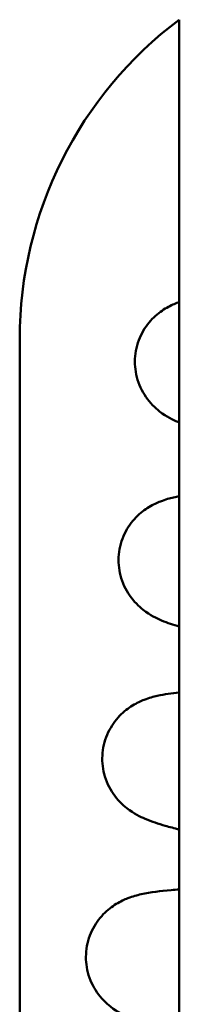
# Model space of a CAD drawing. Header units: inches. Extents: x 0 to 136, y 2 to 86.
# Tile 25 of 37: x 68.328 to 68.828, y 47.296 to 50.381. Entities that reach past the tile are written whole.
import ezdxf

# ---------------------------------------------------------------- set-up
doc = ezdxf.new("R2010")
doc.units = ezdxf.units.IN
doc.header["$LTSCALE"] = 4
doc.header["$MEASUREMENT"] = 0
doc.layers.add('Visible (ANSI)', color=7, linetype='Continuous', lineweight=50)

msp = doc.modelspace()

# ---------------------------------------------------------------- linework, layer by layer
at = {"layer": 'Visible (ANSI)'}
for p, q in [((68.828, 50.3814), (68.828, 43.3814)), ((68.328, 44.3814), (68.328, 49.3814))]:
    msp.add_line(p, q, dxfattribs=at)
msp.add_arc((69.578, 49.3814), 1.25, 126.8699, 180, dxfattribs=at)
for points, knots in [([(68.828, 49.1188), (68.8264, 49.1195), (68.8249, 49.1201), (68.8072, 49.1277), (68.7891, 49.136), (68.7524, 49.1647), (68.7366, 49.1798), (68.711, 49.2171), (68.7008, 49.2385), (68.6895, 49.2824), (68.6876, 49.3052), (68.6918, 49.3498), (68.6981, 49.3721), (68.717, 49.4117), (68.7297, 49.4294), (68.7566, 49.4574), (68.7709, 49.468), (68.7973, 49.4841), (68.8094, 49.4896), (68.8228, 49.4948), (68.8254, 49.4958), (68.828, 49.4967)], [383.026732, 383.026732, 383.026732, 383.026732, 383.064661, 383.064661, 383.46748, 383.46748, 383.707549, 383.707549, 383.916026, 383.916026, 384.106554, 384.106554, 384.300466, 384.300466, 384.494084, 384.494084, 384.685668, 384.685668, 384.888677, 384.888677, 384.939536, 384.939536, 384.939536, 384.939536]), ([(68.828, 48.4792), (68.809, 48.4848), (68.7914, 48.4906), (68.7561, 48.5058), (68.738, 48.5141), (68.7013, 48.5428), (68.6855, 48.5579), (68.6599, 48.5952), (68.6497, 48.6166), (68.6384, 48.6605), (68.6365, 48.6833), (68.6407, 48.7279), (68.647, 48.7502), (68.6658, 48.7898), (68.6786, 48.8075), (68.7055, 48.8355), (68.7198, 48.8461), (68.7461, 48.8622), (68.7583, 48.8677), (68.7848, 48.878), (68.7978, 48.8814), (68.8162, 48.8856), (68.8221, 48.8868), (68.828, 48.8879)], [350.580668, 350.580668, 350.580668, 350.580668, 351.056327, 351.056327, 351.459146, 351.459146, 351.699215, 351.699215, 351.907692, 351.907692, 352.098219, 352.098219, 352.292132, 352.292132, 352.48575, 352.48575, 352.677333, 352.677333, 352.880343, 352.880343, 353.17933, 353.17933, 353.323159, 353.323159, 353.323159, 353.323159]), ([(68.828, 47.8435), (68.8123, 47.8474), (68.7977, 47.8512), (68.7622, 47.8615), (68.7426, 47.8677), (68.7049, 47.8839), (68.6868, 47.8922), (68.6501, 47.9209), (68.6343, 47.936), (68.6088, 47.9733), (68.5985, 47.9947), (68.5873, 48.0386), (68.5854, 48.0614), (68.5896, 48.106), (68.5959, 48.1283), (68.6147, 48.1679), (68.6275, 48.1856), (68.6544, 48.2136), (68.6686, 48.2242), (68.695, 48.2403), (68.7072, 48.2458), (68.7336, 48.2561), (68.7467, 48.2595), (68.7823, 48.2677), (68.8041, 48.2708), (68.828, 48.2732)], [318.17524, 318.17524, 318.17524, 318.17524, 318.513542, 318.513542, 319.047992, 319.047992, 319.450811, 319.450811, 319.69088, 319.69088, 319.899357, 319.899357, 320.089885, 320.089885, 320.283797, 320.283797, 320.477415, 320.477415, 320.668999, 320.668999, 320.872008, 320.872008, 321.170995, 321.170995, 321.729562, 321.729562, 321.729562, 321.729562]), ([(68.828, 47.2099), (68.7919, 47.2177), (68.7607, 47.2253), (68.711, 47.2396), (68.6915, 47.2458), (68.6538, 47.262), (68.6357, 47.2703), (68.599, 47.299), (68.5832, 47.314), (68.5577, 47.3514), (68.5474, 47.3728), (68.5361, 47.4167), (68.5342, 47.4395), (68.5384, 47.4841), (68.5447, 47.5064), (68.5636, 47.546), (68.5763, 47.5637), (68.6032, 47.5916), (68.6175, 47.6023), (68.6439, 47.6184), (68.656, 47.6239), (68.6825, 47.6342), (68.6956, 47.6376), (68.7392, 47.6476), (68.7678, 47.6507), (68.8105, 47.6543), (68.8191, 47.655), (68.828, 47.6556)], [285.821508, 285.821508, 285.821508, 285.821508, 286.505207, 286.505207, 287.039657, 287.039657, 287.442476, 287.442476, 287.682545, 287.682545, 287.891023, 287.891023, 288.08155, 288.08155, 288.275463, 288.275463, 288.469081, 288.469081, 288.660664, 288.660664, 288.863673, 288.863673, 289.162661, 289.162661, 289.913411, 289.913411, 290.091389, 290.091389, 290.091389, 290.091389])]:
    msp.add_open_spline(points, degree=3, knots=knots, dxfattribs=at)

doc.saveas('drawing.dxf')
